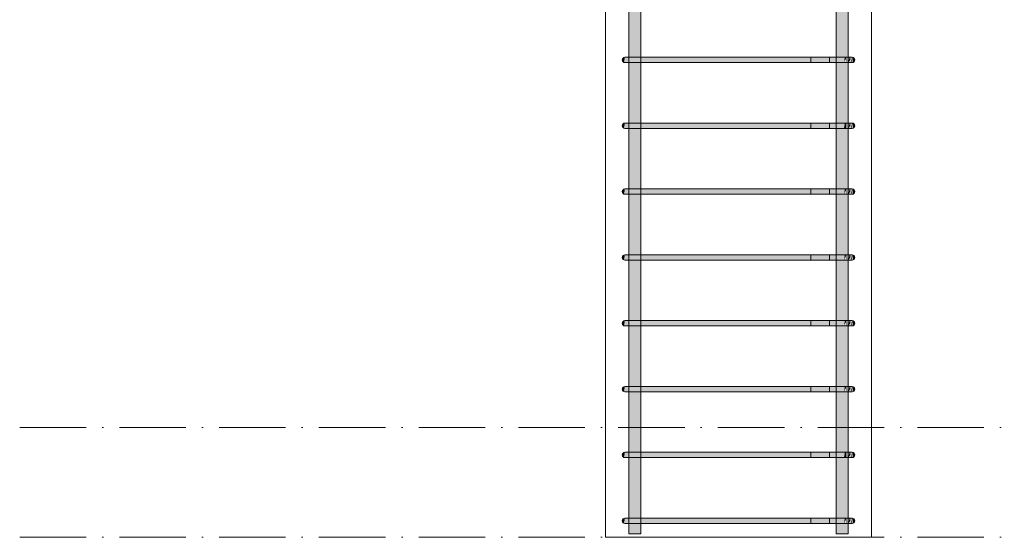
# Model space of a CAD drawing. Header units: millimetres. Extents: x -25607 to 9385, y 1894 to 10168.
# Tile 82 of 181: x -3262 to -1781, y 2605 to 3383. Entities that reach past the tile are written whole.
import ezdxf

# ---------------------------------------------------------------- set-up
doc = ezdxf.new("R2010")
doc.units = ezdxf.units.MM
doc.linetypes.add('Čerchovaná', pattern=[150, 100, -25, 0, -25])
for name, color, linetype, lineweight in [('A-FLOR-LEVL', 51, 'Continuous', 5), ('S-COLS', 52, 'Continuous', 9), ('S-RBAR', 171, 'Continuous', 5)]:
    doc.layers.add(name, color=color, linetype=linetype, lineweight=lineweight)

msp = doc.modelspace()

# ---------------------------------------------------------------- hatches: boundary and pattern name
at = {"layer": 'S-RBAR'}
h = msp.add_hatch(color=256, dxfattribs=at)
h.paths.add_polyline_path([(-2345.5, 2610), (-2327.5, 2610), (-2327.5, 2625.8), (-2345.5, 2625.8), (-2345.5, 2617.4)])
h.paths.add_polyline_path([(-2345.5, 2633.8), (-2327.5, 2633.8), (-2327.5, 2724.8), (-2345.5, 2724.8), (-2345.5, 2645.2)])
h.paths.add_polyline_path([(-2345.5, 2732.8), (-2327.5, 2732.8), (-2327.5, 2823.8), (-2345.5, 2823.8), (-2345.5, 2756)])
h.paths.add_polyline_path([(-2345.5, 2831.8), (-2327.5, 2831.8), (-2327.5, 2922.8), (-2345.5, 2922.8), (-2345.5, 2839.2)])
h.paths.add_polyline_path([(-2345.5, 2930.8), (-2327.5, 2930.8), (-2327.5, 3021.8), (-2345.5, 3021.8), (-2345.5, 2977.7)])
h.paths.add_polyline_path([(-2345.5, 3029.8), (-2327.5, 3029.8), (-2327.5, 3120.8), (-2345.5, 3120.8), (-2345.5, 3033.2)])
h.paths.add_polyline_path([(-2339.2, 3128.8), (-2327.5, 3128.8), (-2327.5, 3219.9), (-2345.5, 3219.9), (-2345.5, 3128.8), (-2342.5, 3128.8)])
h.paths.add_polyline_path([(-2327.5, 3227.9), (-2327.5, 3318.9), (-2345.5, 3318.9), (-2345.5, 3227.9), (-2331.6, 3227.9)])
h.paths.add_polyline_path([(-2345.5, 3326.9), (-2327.5, 3326.9), (-2327.5, 3417.9), (-2345.5, 3417.9), (-2345.5, 3338)])
h.paths.add_polyline_path([(-2331.6, 3425.9), (-2327.5, 3425.9), (-2327.5, 3516.9), (-2345.5, 3516.9), (-2345.5, 3425.9), (-2335.4, 3425.9)])
h.paths.add_polyline_path([(-2345.5, 3524.9), (-2327.5, 3524.9), (-2327.5, 3615.9), (-2345.5, 3615.9), (-2345.5, 3532)])
h.paths.add_polyline_path([(-2345.5, 3623.9), (-2327.5, 3623.9), (-2327.5, 3714.9), (-2345.5, 3714.9), (-2345.5, 3642.9)])
h.paths.add_polyline_path([(-2345.5, 3722.9), (-2327.5, 3722.9), (-2327.5, 3813.9), (-2345.5, 3813.9), (-2345.5, 3726.1)])
h.paths.add_polyline_path([(-2345.5, 3821.9), (-2327.5, 3821.9), (-2327.5, 3912.9), (-2345.5, 3912.9), (-2345.5, 3864.6)])
h.paths.add_polyline_path([(-2327.5, 3920.9), (-2327.5, 4011.9), (-2345.5, 4011.9), (-2345.5, 3920.9), (-2331.6, 3920.9)])
h.paths.add_polyline_path([(-2345.5, 4019.9), (-2327.5, 4019.9), (-2327.5, 4110.9), (-2345.5, 4110.9), (-2345.5, 4030.9)])
h.paths.add_polyline_path([(-2327.5, 4118.9), (-2327.5, 4209.9), (-2345.5, 4209.9), (-2345.5, 4118.9), (-2331.6, 4118.9)])
h.paths.add_polyline_path([(-2345.5, 4217.9), (-2327.5, 4217.9), (-2327.5, 4308.9), (-2345.5, 4308.9), (-2345.5, 4252.6)])
h.paths.add_polyline_path([(-2345.5, 4316.9), (-2327.5, 4316.9), (-2327.5, 4407.9), (-2345.5, 4407.9), (-2345.5, 4335.8)])
h.paths.add_polyline_path([(-2345.5, 4415.9), (-2327.5, 4415.9), (-2327.5, 4506.9), (-2345.5, 4506.9), (-2345.5, 4418.9)])
h.paths.add_polyline_path([(-2345.5, 4514.9), (-2327.5, 4514.9), (-2327.5, 4605.9), (-2345.5, 4605.9), (-2345.5, 4529.8)])
h.paths.add_polyline_path([(-2331.6, 4613.9), (-2327.5, 4613.9), (-2327.5, 4704.9), (-2345.5, 4704.9), (-2345.5, 4613.9), (-2335.4, 4613.9)])
h.paths.add_polyline_path([(-2345.5, 4712.9), (-2327.5, 4712.9), (-2327.5, 4804), (-2345.5, 4804), (-2345.5, 4751.5)])
h.paths.add_polyline_path([(-2327.5, 4812), (-2327.5, 4903), (-2345.5, 4903), (-2345.5, 4812), (-2331.6, 4812)])
h.paths.add_polyline_path([(-2345.5, 4911), (-2327.5, 4911), (-2327.5, 5002), (-2345.5, 5002), (-2345.5, 4917.8)])
h.paths.add_polyline_path([(-2345.5, 5010), (-2327.5, 5010), (-2327.5, 5101), (-2345.5, 5101), (-2345.5, 5028.7)])
h.paths.add_polyline_path([(-2345.5, 5109), (-2327.5, 5109), (-2327.5, 5200), (-2345.5, 5200), (-2345.5, 5111.8)])
h.paths.add_polyline_path([(-2345.5, 5208), (-2327.5, 5208), (-2327.5, 5299), (-2345.5, 5299), (-2345.5, 5222.7)])
h.paths.add_polyline_path([(-2331.6, 5307), (-2327.5, 5307), (-2327.5, 5398), (-2345.5, 5398), (-2345.5, 5307), (-2335.4, 5307)])
h.paths.add_polyline_path([(-2345.5, 5406), (-2327.5, 5406), (-2327.5, 5497), (-2345.5, 5497), (-2345.5, 5416.7)])
h.paths.add_polyline_path([(-2327.5, 5505), (-2327.5, 5596), (-2345.5, 5596), (-2345.5, 5505), (-2331.6, 5505)])
h.paths.add_polyline_path([(-2342.5, 5604), (-2327.5, 5604), (-2327.5, 5610), (-2345.5, 5610), (-2345.5, 5604)])
h = msp.add_hatch(color=256, dxfattribs=at)
h.paths.add_polyline_path([(-2033.6, 2610), (-2015.6, 2610), (-2015.9, 2625.8), (-2033.6, 2625.8), (-2033.6, 2617.4)])
h.paths.add_polyline_path([(-2021.9, 2633.8), (-2015.6, 2633.8), (-2015.9, 2724.8), (-2033.6, 2724.8), (-2033.4, 2633.8), (-2024.6, 2633.8)])
h.paths.add_polyline_path([(-2033.6, 2732.8), (-2015.6, 2732.8), (-2015.9, 2823.8), (-2033.6, 2823.8), (-2033.6, 2756)])
h.paths.add_polyline_path([(-2021.9, 2831.8), (-2015.6, 2831.8), (-2015.9, 2922.8), (-2033.6, 2922.8), (-2033.4, 2831.8), (-2024.6, 2831.8)])
h.paths.add_polyline_path([(-2021.9, 2930.8), (-2015.6, 2930.8), (-2015.9, 3021.8), (-2033.6, 3021.8), (-2033.4, 2930.8), (-2024.6, 2930.8)])
h.paths.add_polyline_path([(-2033.6, 3029.8), (-2015.6, 3029.8), (-2015.9, 3120.8), (-2033.6, 3120.8), (-2033.6, 3033.2)])
h.paths.add_polyline_path([(-2021.9, 3128.8), (-2015.6, 3128.8), (-2015.9, 3219.9), (-2033.6, 3219.9), (-2033.4, 3128.8), (-2024.6, 3128.8)])
h.paths.add_polyline_path([(-2033.6, 3227.9), (-2015.6, 3227.9), (-2015.9, 3318.9), (-2033.6, 3318.9), (-2033.6, 3254.9)])
h.paths.add_polyline_path([(-2021.9, 3326.9), (-2015.6, 3326.9), (-2015.9, 3417.9), (-2033.6, 3417.9), (-2033.4, 3326.9), (-2024.6, 3326.9)])
h.paths.add_polyline_path([(-2033.6, 3425.9), (-2015.6, 3425.9), (-2015.9, 3516.9), (-2033.6, 3516.9), (-2033.6, 3448.9)])
h.paths.add_polyline_path([(-2033.6, 3524.9), (-2015.6, 3524.9), (-2015.9, 3615.9), (-2033.6, 3615.9), (-2033.6, 3532)])
h.paths.add_polyline_path([(-2021.9, 3623.9), (-2015.6, 3623.9), (-2015.9, 3714.9), (-2033.6, 3714.9), (-2033.4, 3623.9), (-2024.6, 3623.9)])
h.paths.add_polyline_path([(-2021.9, 3722.9), (-2015.6, 3722.9), (-2015.9, 3813.9), (-2033.6, 3813.9), (-2033.4, 3722.9), (-2024.6, 3722.9)])
h.paths.add_polyline_path([(-2033.6, 3821.9), (-2015.6, 3821.9), (-2015.9, 3912.9), (-2033.6, 3912.9), (-2033.6, 3836.9)])
h.paths.add_polyline_path([(-2033.6, 3920.9), (-2015.6, 3920.9), (-2015.9, 4011.9), (-2033.6, 4011.9), (-2033.6, 3947.8)])
h.paths.add_polyline_path([(-2024.6, 4019.9), (-2015.6, 4019.9), (-2015.9, 4110.9), (-2033.6, 4110.9), (-2033.4, 4019.9), (-2025.7, 4019.9)])
h.paths.add_polyline_path([(-2021.9, 4118.9), (-2015.6, 4118.9), (-2015.9, 4209.9), (-2033.6, 4209.9), (-2033.4, 4118.9), (-2024.6, 4118.9)])
h.paths.add_polyline_path([(-2024.6, 4217.9), (-2015.6, 4217.9), (-2015.9, 4308.9), (-2033.6, 4308.9), (-2033.4, 4217.9), (-2025.7, 4217.9)])
h.paths.add_polyline_path([(-2024.6, 4316.9), (-2015.6, 4316.9), (-2015.9, 4407.9), (-2033.6, 4407.9), (-2033.4, 4316.9), (-2025.7, 4316.9)])
h.paths.add_polyline_path([(-2021.9, 4415.9), (-2015.6, 4415.9), (-2015.9, 4506.9), (-2033.6, 4506.9), (-2033.4, 4415.9), (-2024.6, 4415.9)])
h.paths.add_polyline_path([(-2021.9, 4514.9), (-2015.6, 4514.9), (-2015.9, 4605.9), (-2033.6, 4605.9), (-2033.4, 4514.9), (-2024.6, 4514.9)])
h.paths.add_polyline_path([(-2033.6, 4613.9), (-2015.6, 4613.9), (-2015.9, 4704.9), (-2033.6, 4704.9), (-2033.6, 4640.7)])
h.paths.add_polyline_path([(-2021.9, 4712.9), (-2015.6, 4712.9), (-2015.9, 4804), (-2033.6, 4804), (-2033.4, 4712.9), (-2024.6, 4712.9)])
h.paths.add_polyline_path([(-2033.6, 4812), (-2015.6, 4812), (-2015.9, 4903), (-2033.6, 4903), (-2033.6, 4834.7)])
h.paths.add_polyline_path([(-2021.9, 4911), (-2015.6, 4911), (-2015.9, 5002), (-2033.6, 5002), (-2033.4, 4911), (-2024.6, 4911)])
h.paths.add_polyline_path([(-2021.9, 5010), (-2015.6, 5010), (-2015.9, 5101), (-2033.6, 5101), (-2033.4, 5010), (-2024.6, 5010)])
h.paths.add_polyline_path([(-2021.9, 5109), (-2015.6, 5109), (-2015.9, 5200), (-2033.6, 5200), (-2033.4, 5109), (-2024.6, 5109)])
h.paths.add_polyline_path([(-2021.9, 5208), (-2015.6, 5208), (-2015.9, 5299), (-2033.6, 5299), (-2033.4, 5208), (-2024.6, 5208)])
h.paths.add_polyline_path([(-2033.6, 5307), (-2015.6, 5307), (-2015.9, 5398), (-2033.6, 5398), (-2033.6, 5333.5)])
h.paths.add_polyline_path([(-2021.9, 5406), (-2015.6, 5406), (-2015.9, 5497), (-2033.6, 5497), (-2033.4, 5406), (-2024.6, 5406)])
h.paths.add_polyline_path([(-2033.6, 5505), (-2015.6, 5505), (-2015.9, 5596), (-2033.6, 5596), (-2033.6, 5527.6)])
h.paths.add_polyline_path([(-2021.9, 5604), (-2015.6, 5604), (-2015.9, 5610), (-2033.6, 5610), (-2033.4, 5604), (-2024.6, 5604)])
for points in [[(-2352.6, 3319), (-2351.6, 3326.9), (-2353.6, 3326.3), (-2355, 3324.9), (-2355.6, 3322.9), (-2355, 3320.9), (-2353.6, 3319.4)], [(-2335.4, 3318.9), (-2331.6, 3318.9), (-2331.6, 3326.9), (-2351.6, 3326.9), (-2351.6, 3318.9), (-2335.7, 3318.9)], [(-2051.7, 3318.9), (-2029.6, 3318.9), (-2029.6, 3326.9), (-2331.6, 3326.9), (-2331.6, 3318.9), (-2095.6, 3318.9)], [(-2008.5, 3319), (-2007.6, 3319.4), (-2006.1, 3320.9), (-2005.6, 3322.9), (-2006.1, 3324.9), (-2007.8, 3326.4), (-2009.6, 3326.9), (-2008.9, 3321.8)], [(-2352.6, 3220), (-2351.6, 3227.9), (-2353.6, 3227.3), (-2355, 3225.9), (-2355.6, 3223.9), (-2355, 3221.9), (-2353.6, 3220.4)], [(-2351.6, 3219.9), (-2331.6, 3219.9), (-2331.6, 3227.9), (-2351.6, 3227.9), (-2351.6, 3220)], [(-2271.2, 3219.9), (-2029.6, 3219.9), (-2029.6, 3227.9), (-2331.6, 3227.9), (-2331.6, 3219.9), (-2315.1, 3219.9)], [(-2008.5, 3220), (-2007.6, 3220.4), (-2006.1, 3221.9), (-2005.6, 3223.9), (-2006.1, 3225.9), (-2007.8, 3227.4), (-2009.6, 3227.9), (-2008.9, 3222.8)], [(-2352.6, 3121), (-2351.6, 3128.8), (-2353.6, 3128.3), (-2355, 3126.8), (-2355.6, 3124.8), (-2355, 3122.8), (-2353.6, 3121.4)], [(-2335.4, 3120.8), (-2331.6, 3120.8), (-2331.6, 3128.8), (-2351.6, 3128.8), (-2351.6, 3120.8), (-2335.7, 3120.8)], [(-2051.7, 3120.8), (-2029.6, 3120.8), (-2029.6, 3128.8), (-2331.6, 3128.8), (-2331.6, 3120.8), (-2095.6, 3120.8)], [(-2008.5, 3121), (-2007.6, 3121.4), (-2006.1, 3122.8), (-2005.6, 3124.8), (-2006.1, 3126.8), (-2007.8, 3128.4), (-2009.6, 3128.8), (-2008.9, 3123.8)], [(-2352.6, 3022), (-2351.6, 3029.8), (-2353.6, 3029.3), (-2355, 3027.8), (-2355.6, 3025.8), (-2355, 3023.8), (-2353.6, 3022.4)], [(-2335.4, 3021.8), (-2331.6, 3021.8), (-2331.6, 3029.8), (-2351.6, 3029.8), (-2351.6, 3021.8), (-2335.7, 3021.8)], [(-2051.7, 3021.8), (-2029.6, 3021.8), (-2029.6, 3029.8), (-2331.6, 3029.8), (-2331.6, 3021.8), (-2095.6, 3021.8)], [(-2008.5, 3022), (-2007.6, 3022.4), (-2006.1, 3023.8), (-2005.6, 3025.8), (-2006.1, 3027.8), (-2007.8, 3029.4), (-2009.6, 3029.8), (-2008.9, 3024.8)], [(-2352.6, 2923), (-2351.6, 2930.8), (-2353.6, 2930.3), (-2355, 2928.8), (-2355.6, 2926.8), (-2355, 2924.8), (-2353.6, 2923.4)], [(-2335.4, 2922.8), (-2331.6, 2922.8), (-2331.6, 2930.8), (-2351.6, 2930.8), (-2351.6, 2922.8), (-2335.7, 2922.8)], [(-2051.7, 2922.8), (-2029.6, 2922.8), (-2029.6, 2930.8), (-2331.6, 2930.8), (-2331.6, 2922.8), (-2095.6, 2922.8)], [(-2008.5, 2923), (-2007.6, 2923.4), (-2006.1, 2924.8), (-2005.6, 2926.8), (-2006.1, 2928.8), (-2007.8, 2930.4), (-2009.6, 2930.8), (-2008.9, 2925.8)], [(-2352.6, 2824), (-2351.6, 2831.8), (-2353.6, 2831.3), (-2355, 2829.8), (-2355.6, 2827.8), (-2355, 2825.8), (-2353.6, 2824.4)], [(-2335.4, 2823.8), (-2331.6, 2823.8), (-2331.6, 2831.8), (-2351.6, 2831.8), (-2351.6, 2823.8), (-2335.7, 2823.8)], [(-2051.7, 2823.8), (-2029.6, 2823.8), (-2029.6, 2831.8), (-2331.6, 2831.8), (-2331.6, 2823.8), (-2095.6, 2823.8)], [(-2008.5, 2824), (-2007.6, 2824.4), (-2006.1, 2825.8), (-2005.6, 2827.8), (-2006.1, 2829.8), (-2007.8, 2831.4), (-2009.6, 2831.8), (-2008.9, 2826.8)], [(-2352.6, 2725), (-2351.6, 2732.8), (-2353.6, 2732.3), (-2355, 2730.8), (-2355.6, 2728.8), (-2355, 2726.8), (-2353.6, 2725.4)], [(-2335.4, 2724.8), (-2331.6, 2724.8), (-2331.6, 2732.8), (-2351.6, 2732.8), (-2351.6, 2724.8), (-2335.7, 2724.8)], [(-2095.6, 2724.8), (-2029.6, 2724.8), (-2029.6, 2732.8), (-2331.6, 2732.8), (-2331.6, 2724.8), (-2271.2, 2724.8)], [(-2008.5, 2725), (-2007.6, 2725.4), (-2006.1, 2726.8), (-2005.6, 2728.8), (-2006.1, 2730.8), (-2007.8, 2732.4), (-2009.6, 2732.8), (-2008.9, 2727.8)], [(-2352.6, 2625.9), (-2351.6, 2633.8), (-2353.6, 2633.3), (-2355, 2631.8), (-2355.6, 2629.8), (-2355, 2627.8), (-2353.6, 2626.3)], [(-2335.4, 2625.8), (-2331.6, 2625.8), (-2331.6, 2633.8), (-2351.6, 2633.8), (-2351.6, 2625.8), (-2335.7, 2625.8)], [(-2051.7, 2625.8), (-2029.6, 2625.8), (-2029.6, 2633.8), (-2331.6, 2633.8), (-2331.6, 2625.8), (-2095.6, 2625.8)], [(-2008.5, 2625.9), (-2007.6, 2626.3), (-2006.1, 2627.8), (-2005.6, 2629.8), (-2006.1, 2631.8), (-2007.8, 2633.4), (-2009.6, 2633.8), (-2008.9, 2628.8)]]:
    msp.add_hatch(color=256, dxfattribs=at).paths.add_polyline_path(points)
h = msp.add_hatch(color=256, dxfattribs=at)
h.paths.add_polyline_path([(-2009.6, 3326.9), (-2010.2, 3318.9), (-2009.6, 3319), (-2009.6, 3323.9)])
h.paths.add_polyline_path([(-2015.4, 3318.9), (-2013.5, 3326.9), (-2018.3, 3326.9), (-2018.7, 3318.9)])
h.paths.add_polyline_path([(-2010.8, 3318.9), (-2010.2, 3324.2), (-2009.6, 3326.9), (-2012, 3326.9), (-2012.8, 3322.4), (-2015.4, 3318.9), (-2011.1, 3318.9)])
h.paths.add_polyline_path([(-2029.6, 3318.9), (-2021.9, 3318.9), (-2020.6, 3326.9), (-2029.6, 3326.9)])
h.paths.add_polyline_path([(-2021.9, 3318.9), (-2019.6, 3318.9), (-2019.6, 3324.6)])
h = msp.add_hatch(color=256, dxfattribs=at)
h.paths.add_polyline_path([(-2010.8, 3318.9), (-2010.2, 3319), (-2009.6, 3326.9), (-2010.6, 3322.9)])
h.paths.add_polyline_path([(-2018.7, 3318.9), (-2018.3, 3326.9), (-2020.6, 3326.9), (-2021.9, 3318.9), (-2019.4, 3325.1)])
h.paths.add_polyline_path([(-2015.4, 3318.9), (-2012.5, 3322.8), (-2012.2, 3326.9), (-2013.5, 3326.9)])
h = msp.add_hatch(color=256, dxfattribs=at)
h.paths.add_polyline_path([(-2029.6, 3219.9), (-2021.9, 3219.9), (-2020.6, 3227.9), (-2029.6, 3227.9), (-2029.6, 3227.2)])
h.paths.add_polyline_path([(-2010.2, 3219.9), (-2009.6, 3220), (-2009.8, 3224.9), (-2010.2, 3220)])
h.paths.add_polyline_path([(-2018.7, 3219.9), (-2015.4, 3219.9), (-2013.5, 3227.9), (-2018.3, 3227.9), (-2018.3, 3227.2), (-2018.7, 3227.2)])
h.paths.add_polyline_path([(-2013.2, 3219.9), (-2010.8, 3219.9), (-2010.2, 3225.2), (-2009.6, 3227.9), (-2012, 3227.9), (-2012.8, 3223.4), (-2013.2, 3222.8), (-2013.2, 3225.3), (-2015.4, 3219.9)])
h = msp.add_hatch(color=256, dxfattribs=at)
h.paths.add_polyline_path([(-2021.9, 3219.9), (-2018.7, 3219.9), (-2018.3, 3227.9), (-2020.6, 3227.9), (-2020.7, 3227.2)])
h.paths.add_polyline_path([(-2015.4, 3219.9), (-2012.5, 3223.8), (-2012.2, 3227.9), (-2013.5, 3227.9), (-2013.6, 3227.2)])
h.paths.add_polyline_path([(-2010.8, 3219.9), (-2010.2, 3219.9), (-2009.7, 3227.2), (-2010.6, 3223.9)])
h = msp.add_hatch(color=256, dxfattribs=at)
h.paths.add_polyline_path([(-2009.6, 3128.8), (-2010.2, 3120.8), (-2009.6, 3121), (-2009.6, 3125.9)])
h.paths.add_polyline_path([(-2015.4, 3120.8), (-2013.5, 3128.8), (-2018.3, 3128.8), (-2018.7, 3120.8)])
h.paths.add_polyline_path([(-2010.8, 3120.8), (-2010.2, 3126.2), (-2009.6, 3128.8), (-2012, 3128.8), (-2012.8, 3124.4), (-2015.4, 3120.8), (-2011.1, 3120.8)])
h.paths.add_polyline_path([(-2029.6, 3120.8), (-2021.9, 3120.8), (-2020.6, 3128.8), (-2029.6, 3128.8)])
h.paths.add_polyline_path([(-2021.9, 3120.8), (-2019.6, 3120.8), (-2019.6, 3126.6)])
h = msp.add_hatch(color=256, dxfattribs=at)
h.paths.add_polyline_path([(-2010.8, 3120.8), (-2010.2, 3121), (-2009.6, 3128.8), (-2010.6, 3124.9)])
h.paths.add_polyline_path([(-2018.7, 3120.8), (-2018.3, 3128.8), (-2020.6, 3128.8), (-2021.9, 3120.8), (-2019.4, 3127.1)])
h.paths.add_polyline_path([(-2015.4, 3120.8), (-2012.5, 3124.8), (-2012.2, 3128.8), (-2013.5, 3128.8)])
h = msp.add_hatch(color=256, dxfattribs=at)
h.paths.add_polyline_path([(-2009.6, 3029.8), (-2010.2, 3021.8), (-2009.6, 3022), (-2009.6, 3026.9)])
h.paths.add_polyline_path([(-2015.4, 3021.8), (-2013.5, 3029.8), (-2018.3, 3029.8), (-2018.7, 3021.8)])
h.paths.add_polyline_path([(-2010.8, 3021.8), (-2010.2, 3027.2), (-2009.6, 3029.8), (-2012, 3029.8), (-2012.8, 3025.4), (-2015.4, 3021.8), (-2011.1, 3021.8)])
h.paths.add_polyline_path([(-2029.6, 3021.8), (-2021.9, 3021.8), (-2020.6, 3029.8), (-2029.6, 3029.8)])
h.paths.add_polyline_path([(-2021.9, 3021.8), (-2019.6, 3021.8), (-2019.6, 3027.6)])
h = msp.add_hatch(color=256, dxfattribs=at)
h.paths.add_polyline_path([(-2010.8, 3021.8), (-2010.2, 3022), (-2009.6, 3029.8), (-2010.6, 3025.9)])
h.paths.add_polyline_path([(-2018.7, 3021.8), (-2018.3, 3029.8), (-2020.6, 3029.8), (-2021.9, 3021.8), (-2019.4, 3028.1)])
h.paths.add_polyline_path([(-2015.4, 3021.8), (-2012.5, 3025.8), (-2012.2, 3029.8), (-2013.5, 3029.8)])
h = msp.add_hatch(color=256, dxfattribs=at)
h.paths.add_polyline_path([(-2009.6, 2930.8), (-2010.2, 2922.8), (-2009.6, 2923), (-2009.6, 2927.9)])
h.paths.add_polyline_path([(-2015.4, 2922.8), (-2013.5, 2930.8), (-2018.3, 2930.8), (-2018.7, 2922.8)])
h.paths.add_polyline_path([(-2010.8, 2922.8), (-2010.2, 2928.1), (-2009.6, 2930.8), (-2012, 2930.8), (-2012.8, 2926.4), (-2015.4, 2922.8), (-2011.1, 2922.8)])
h.paths.add_polyline_path([(-2029.6, 2922.8), (-2021.9, 2922.8), (-2020.6, 2930.8), (-2029.6, 2930.8)])
h.paths.add_polyline_path([(-2021.9, 2922.8), (-2019.6, 2922.8), (-2019.6, 2928.6)])
h = msp.add_hatch(color=256, dxfattribs=at)
h.paths.add_polyline_path([(-2010.8, 2922.8), (-2010.2, 2923), (-2009.6, 2930.8), (-2010.6, 2926.8)])
h.paths.add_polyline_path([(-2018.7, 2922.8), (-2018.3, 2930.8), (-2020.6, 2930.8), (-2021.9, 2922.8), (-2019.4, 2929.1)])
h.paths.add_polyline_path([(-2015.4, 2922.8), (-2012.5, 2926.8), (-2012.2, 2930.8), (-2013.5, 2930.8)])
h = msp.add_hatch(color=256, dxfattribs=at)
h.paths.add_polyline_path([(-2009.6, 2831.8), (-2010.2, 2823.8), (-2009.6, 2824), (-2009.6, 2828.9)])
h.paths.add_polyline_path([(-2015.4, 2823.8), (-2013.5, 2831.8), (-2018.3, 2831.8), (-2018.7, 2823.8)])
h.paths.add_polyline_path([(-2010.8, 2823.8), (-2010.2, 2829.1), (-2009.6, 2831.8), (-2012, 2831.8), (-2012.8, 2827.4), (-2015.4, 2823.8), (-2011.1, 2823.8)])
h.paths.add_polyline_path([(-2029.6, 2823.8), (-2021.9, 2823.8), (-2020.6, 2831.8), (-2029.6, 2831.8)])
h.paths.add_polyline_path([(-2021.9, 2823.8), (-2019.6, 2823.8), (-2019.6, 2829.6)])
h = msp.add_hatch(color=256, dxfattribs=at)
h.paths.add_polyline_path([(-2010.8, 2823.8), (-2010.2, 2824), (-2009.6, 2831.8), (-2010.6, 2827.8)])
h.paths.add_polyline_path([(-2018.7, 2823.8), (-2018.3, 2831.8), (-2020.6, 2831.8), (-2021.9, 2823.8), (-2019.4, 2830.1)])
h.paths.add_polyline_path([(-2015.4, 2823.8), (-2012.5, 2827.8), (-2012.2, 2831.8), (-2013.5, 2831.8)])
h = msp.add_hatch(color=256, dxfattribs=at)
h.paths.add_polyline_path([(-2029.6, 2724.8), (-2021.9, 2724.8), (-2020.6, 2732.8), (-2029.6, 2732.8), (-2029.6, 2728.3)])
h.paths.add_polyline_path([(-2009.6, 2732.8), (-2010.2, 2724.8), (-2009.6, 2725), (-2009.6, 2729.9)])
h.paths.add_polyline_path([(-2015.4, 2724.8), (-2010.8, 2724.8), (-2010.2, 2730.1), (-2009.6, 2732.8), (-2012, 2732.8), (-2012.9, 2728.3), (-2013.2, 2727.8)])
h.paths.add_polyline_path([(-2018.7, 2724.8), (-2015.4, 2724.8), (-2013.5, 2732.8), (-2018.3, 2732.8), (-2018.7, 2728.3)])
h = msp.add_hatch(color=256, dxfattribs=at)
h.paths.add_polyline_path([(-2010.2, 2724.8), (-2009.6, 2732.8), (-2010.6, 2728.3), (-2010.8, 2724.8)])
h.paths.add_polyline_path([(-2018.7, 2724.8), (-2018.5, 2728.3), (-2018.3, 2732.8), (-2020.6, 2732.8), (-2021.9, 2724.8)])
h.paths.add_polyline_path([(-2015.4, 2724.8), (-2012.5, 2728.8), (-2012.2, 2732.8), (-2013.5, 2732.8), (-2014.6, 2728.3)])
h = msp.add_hatch(color=256, dxfattribs=at)
h.paths.add_polyline_path([(-2009.6, 2633.8), (-2010.2, 2625.8), (-2009.6, 2625.9), (-2009.6, 2630.8)])
h.paths.add_polyline_path([(-2015.4, 2625.8), (-2013.5, 2633.8), (-2018.3, 2633.8), (-2018.7, 2625.8)])
h.paths.add_polyline_path([(-2010.8, 2625.8), (-2010.2, 2631.1), (-2009.6, 2633.8), (-2012, 2633.8), (-2012.8, 2629.4), (-2015.4, 2625.8), (-2011.1, 2625.8)])
h.paths.add_polyline_path([(-2029.6, 2625.8), (-2021.9, 2625.8), (-2020.6, 2633.8), (-2029.6, 2633.8)])
h.paths.add_polyline_path([(-2021.9, 2625.8), (-2019.6, 2625.8), (-2019.6, 2631.6)])
h = msp.add_hatch(color=256, dxfattribs=at)
h.paths.add_polyline_path([(-2010.8, 2625.8), (-2010.2, 2625.9), (-2009.6, 2633.8), (-2010.6, 2629.8)])
h.paths.add_polyline_path([(-2018.7, 2625.8), (-2018.3, 2633.8), (-2020.6, 2633.8), (-2021.9, 2625.8), (-2019.4, 2632.1)])
h.paths.add_polyline_path([(-2015.4, 2625.8), (-2012.5, 2629.8), (-2012.2, 2633.8), (-2013.5, 2633.8)])

# ---------------------------------------------------------------- linework, layer by layer
at = {"layer": 'A-FLOR-LEVL', "linetype": 'Čerchovaná'}
for p, q in [((-3262.2, 2770), (9255.9, 2770)), ((-3262.2, 2605), (9255.9, 2605))]:
    msp.add_line(p, q, dxfattribs=at)
at = {"layer": 'S-COLS'}
for p, q in [((-2380.6, 2605), (-2380.6, 5770)), ((-2380.6, 5620), (-2380.6, 2605)), ((-1980.6, 5620), (-1980.6, 2605)), ((-1980.6, 5620), (-1980.6, 2605)), ((-2380.6, 2605), (-1980.6, 2605)), ((-1980.6, 2605), (-2380.6, 2605))]:
    msp.add_line(p, q, dxfattribs=at)
at = {"layer": 'S-RBAR'}
for p, q in [((-2345.5, 2610), (-2345.5, 5610)), ((-2345.5, 2610), (-2345.5, 5610)), ((-2327.5, 2610), (-2327.5, 5610)), ((-2327.5, 2610), (-2327.5, 5610)), ((-2033.6, 2610), (-2033.6, 5610)), ((-2033.6, 2610), (-2033.6, 5610)), ((-2015.6, 2610), (-2015.6, 5610)), ((-2015.6, 2610), (-2015.6, 5610)), ((-2331.6, 3326.9), (-2351.6, 3326.9)), ((-2331.6, 3326.9), (-2351.6, 3326.9)), ((-2331.6, 3318.9), (-2351.6, 3318.9)), ((-2331.6, 3318.9), (-2351.6, 3318.9)), ((-2029.6, 3326.9), (-2331.6, 3326.9)), ((-2331.6, 3326.9), (-2029.6, 3326.9)), ((-2029.6, 3318.9), (-2331.6, 3318.9)), ((-2331.6, 3318.9), (-2029.6, 3318.9)), ((-2072, 3326.9), (-2043.7, 3326.9)), ((-2072, 3318.9), (-2072, 3326.9)), ((-2072, 3318.9), (-2043.7, 3318.9)), ((-2009.6, 3326.9), (-2043.7, 3326.9)), ((-2015.4, 3326.9), (-2043.7, 3326.9)), ((-2043.7, 3326.9), (-2043.7, 3318.9)), ((-2009.6, 3318.9), (-2043.7, 3318.9)), ((-2015.4, 3318.9), (-2043.7, 3318.9)), ((-2009.6, 3326.9), (-2029.6, 3326.9)), ((-2009.6, 3326.9), (-2029.6, 3326.9)), ((-2009.6, 3318.9), (-2029.6, 3318.9)), ((-2015.4, 3318.9), (-2029.6, 3318.9)), ((-2009.6, 3326.9), (-2015.4, 3326.9)), ((-2010.2, 3318.9), (-2015.4, 3318.9)), ((-2010.2, 3318.9), (-2015.4, 3318.9)), ((-2331.6, 3227.9), (-2351.6, 3227.9)), ((-2331.6, 3227.9), (-2351.6, 3227.9)), ((-2331.6, 3219.9), (-2351.6, 3219.9)), ((-2331.6, 3219.9), (-2351.6, 3219.9)), ((-2029.6, 3227.9), (-2331.6, 3227.9)), ((-2331.6, 3227.9), (-2029.6, 3227.9)), ((-2029.6, 3219.9), (-2331.6, 3219.9)), ((-2331.6, 3219.9), (-2029.6, 3219.9)), ((-2072, 3227.9), (-2043.7, 3227.9)), ((-2072, 3219.9), (-2072, 3227.9)), ((-2072, 3219.9), (-2043.7, 3219.9)), ((-2009.6, 3227.9), (-2043.7, 3227.9)), ((-2015.4, 3227.9), (-2043.7, 3227.9)), ((-2043.7, 3227.9), (-2043.7, 3219.9)), ((-2009.6, 3219.9), (-2043.7, 3219.9)), ((-2015.4, 3219.9), (-2043.7, 3219.9)), ((-2009.6, 3227.9), (-2029.6, 3227.9)), ((-2009.6, 3227.9), (-2029.6, 3227.9)), ((-2009.6, 3219.9), (-2029.6, 3219.9)), ((-2015.4, 3219.9), (-2029.6, 3219.9)), ((-2009.6, 3227.9), (-2015.4, 3227.9)), ((-2010.2, 3219.9), (-2015.4, 3219.9)), ((-2010.2, 3219.9), (-2015.4, 3219.9)), ((-2331.6, 3128.8), (-2351.6, 3128.8)), ((-2331.6, 3128.8), (-2351.6, 3128.8)), ((-2029.6, 3128.8), (-2331.6, 3128.8)), ((-2331.6, 3128.8), (-2029.6, 3128.8)), ((-2072, 3128.8), (-2043.7, 3128.8)), ((-2072, 3120.8), (-2072, 3128.8)), ((-2009.6, 3128.8), (-2043.7, 3128.8)), ((-2015.4, 3128.8), (-2043.7, 3128.8)), ((-2043.7, 3128.8), (-2043.7, 3120.8)), ((-2009.6, 3128.8), (-2029.6, 3128.8)), ((-2009.6, 3128.8), (-2029.6, 3128.8)), ((-2009.6, 3128.8), (-2015.4, 3128.8)), ((-2331.6, 3120.8), (-2351.6, 3120.8)), ((-2331.6, 3120.8), (-2351.6, 3120.8)), ((-2029.6, 3120.8), (-2331.6, 3120.8)), ((-2331.6, 3120.8), (-2029.6, 3120.8)), ((-2072, 3120.8), (-2043.7, 3120.8)), ((-2009.6, 3120.8), (-2043.7, 3120.8)), ((-2015.4, 3120.8), (-2043.7, 3120.8)), ((-2009.6, 3120.8), (-2029.6, 3120.8)), ((-2015.4, 3120.8), (-2029.6, 3120.8)), ((-2010.2, 3120.8), (-2015.4, 3120.8)), ((-2010.2, 3120.8), (-2015.4, 3120.8)), ((-2331.6, 3029.8), (-2351.6, 3029.8)), ((-2331.6, 3029.8), (-2351.6, 3029.8)), ((-2029.6, 3029.8), (-2331.6, 3029.8)), ((-2331.6, 3029.8), (-2029.6, 3029.8)), ((-2072, 3029.8), (-2043.7, 3029.8)), ((-2072, 3021.8), (-2072, 3029.8)), ((-2009.6, 3029.8), (-2043.7, 3029.8)), ((-2015.4, 3029.8), (-2043.7, 3029.8)), ((-2043.7, 3029.8), (-2043.7, 3021.8)), ((-2009.6, 3029.8), (-2029.6, 3029.8)), ((-2009.6, 3029.8), (-2029.6, 3029.8)), ((-2009.6, 3029.8), (-2015.4, 3029.8)), ((-2331.6, 3021.8), (-2351.6, 3021.8)), ((-2331.6, 3021.8), (-2351.6, 3021.8)), ((-2029.6, 3021.8), (-2331.6, 3021.8)), ((-2331.6, 3021.8), (-2029.6, 3021.8)), ((-2072, 3021.8), (-2043.7, 3021.8)), ((-2009.6, 3021.8), (-2043.7, 3021.8)), ((-2015.4, 3021.8), (-2043.7, 3021.8)), ((-2009.6, 3021.8), (-2029.6, 3021.8)), ((-2015.4, 3021.8), (-2029.6, 3021.8)), ((-2010.2, 3021.8), (-2015.4, 3021.8)), ((-2010.2, 3021.8), (-2015.4, 3021.8)), ((-2331.6, 2930.8), (-2351.6, 2930.8)), ((-2331.6, 2930.8), (-2351.6, 2930.8)), ((-2331.6, 2922.8), (-2351.6, 2922.8)), ((-2331.6, 2922.8), (-2351.6, 2922.8)), ((-2029.6, 2930.8), (-2331.6, 2930.8)), ((-2331.6, 2930.8), (-2029.6, 2930.8)), ((-2029.6, 2922.8), (-2331.6, 2922.8)), ((-2331.6, 2922.8), (-2029.6, 2922.8)), ((-2072, 2930.8), (-2043.7, 2930.8)), ((-2072, 2922.8), (-2072, 2930.8)), ((-2072, 2922.8), (-2043.7, 2922.8)), ((-2009.6, 2930.8), (-2043.7, 2930.8)), ((-2015.4, 2930.8), (-2043.7, 2930.8)), ((-2043.7, 2930.8), (-2043.7, 2922.8)), ((-2009.6, 2922.8), (-2043.7, 2922.8)), ((-2015.4, 2922.8), (-2043.7, 2922.8)), ((-2009.6, 2930.8), (-2029.6, 2930.8)), ((-2009.6, 2930.8), (-2029.6, 2930.8)), ((-2009.6, 2922.8), (-2029.6, 2922.8)), ((-2015.4, 2922.8), (-2029.6, 2922.8)), ((-2009.6, 2930.8), (-2015.4, 2930.8)), ((-2010.2, 2922.8), (-2015.4, 2922.8)), ((-2010.2, 2922.8), (-2015.4, 2922.8)), ((-2331.6, 2831.8), (-2351.6, 2831.8)), ((-2331.6, 2831.8), (-2351.6, 2831.8)), ((-2029.6, 2831.8), (-2331.6, 2831.8)), ((-2331.6, 2831.8), (-2029.6, 2831.8)), ((-2072, 2831.8), (-2043.7, 2831.8)), ((-2072, 2823.8), (-2072, 2831.8)), ((-2009.6, 2831.8), (-2043.7, 2831.8)), ((-2015.4, 2831.8), (-2043.7, 2831.8)), ((-2043.7, 2831.8), (-2043.7, 2823.8)), ((-2009.6, 2831.8), (-2029.6, 2831.8)), ((-2009.6, 2831.8), (-2029.6, 2831.8)), ((-2009.6, 2831.8), (-2015.4, 2831.8)), ((-2331.6, 2823.8), (-2351.6, 2823.8)), ((-2331.6, 2823.8), (-2351.6, 2823.8)), ((-2029.6, 2823.8), (-2331.6, 2823.8)), ((-2331.6, 2823.8), (-2029.6, 2823.8)), ((-2072, 2823.8), (-2043.7, 2823.8)), ((-2009.6, 2823.8), (-2043.7, 2823.8)), ((-2015.4, 2823.8), (-2043.7, 2823.8)), ((-2009.6, 2823.8), (-2029.6, 2823.8)), ((-2015.4, 2823.8), (-2029.6, 2823.8)), ((-2010.2, 2823.8), (-2015.4, 2823.8)), ((-2010.2, 2823.8), (-2015.4, 2823.8)), ((-2331.6, 2732.8), (-2351.6, 2732.8)), ((-2331.6, 2732.8), (-2351.6, 2732.8)), ((-2029.6, 2732.8), (-2331.6, 2732.8)), ((-2331.6, 2732.8), (-2029.6, 2732.8)), ((-2072, 2732.8), (-2043.7, 2732.8)), ((-2072, 2724.8), (-2072, 2732.8)), ((-2009.6, 2732.8), (-2043.7, 2732.8)), ((-2015.4, 2732.8), (-2043.7, 2732.8)), ((-2043.7, 2732.8), (-2043.7, 2724.8)), ((-2009.6, 2732.8), (-2029.6, 2732.8)), ((-2009.6, 2732.8), (-2029.6, 2732.8)), ((-2009.6, 2732.8), (-2015.4, 2732.8)), ((-2331.6, 2724.8), (-2351.6, 2724.8)), ((-2331.6, 2724.8), (-2351.6, 2724.8)), ((-2029.6, 2724.8), (-2331.6, 2724.8)), ((-2331.6, 2724.8), (-2029.6, 2724.8)), ((-2072, 2724.8), (-2043.7, 2724.8)), ((-2009.6, 2724.8), (-2043.7, 2724.8)), ((-2015.4, 2724.8), (-2043.7, 2724.8)), ((-2009.6, 2724.8), (-2029.6, 2724.8)), ((-2015.4, 2724.8), (-2029.6, 2724.8)), ((-2010.2, 2724.8), (-2015.4, 2724.8)), ((-2010.2, 2724.8), (-2015.4, 2724.8)), ((-2331.6, 2633.8), (-2351.6, 2633.8)), ((-2331.6, 2633.8), (-2351.6, 2633.8)), ((-2331.6, 2625.8), (-2351.6, 2625.8)), ((-2331.6, 2625.8), (-2351.6, 2625.8)), ((-2029.6, 2633.8), (-2331.6, 2633.8)), ((-2331.6, 2633.8), (-2029.6, 2633.8)), ((-2029.6, 2625.8), (-2331.6, 2625.8)), ((-2331.6, 2625.8), (-2029.6, 2625.8)), ((-2072, 2633.8), (-2043.7, 2633.8)), ((-2072, 2625.8), (-2072, 2633.8)), ((-2072, 2625.8), (-2043.7, 2625.8)), ((-2009.6, 2633.8), (-2043.7, 2633.8)), ((-2015.4, 2633.8), (-2043.7, 2633.8)), ((-2043.7, 2633.8), (-2043.7, 2625.8)), ((-2009.6, 2625.8), (-2043.7, 2625.8)), ((-2015.4, 2625.8), (-2043.7, 2625.8)), ((-2009.6, 2633.8), (-2029.6, 2633.8)), ((-2009.6, 2633.8), (-2029.6, 2633.8)), ((-2009.6, 2625.8), (-2029.6, 2625.8)), ((-2015.4, 2625.8), (-2029.6, 2625.8)), ((-2009.6, 2633.8), (-2015.4, 2633.8)), ((-2010.2, 2625.8), (-2015.4, 2625.8)), ((-2010.2, 2625.8), (-2015.4, 2625.8)), ((-2327.5, 2610), (-2345.5, 2610)), ((-2327.5, 2610), (-2345.5, 2610)), ((-2015.6, 2610), (-2033.6, 2610)), ((-2015.6, 2610), (-2033.6, 2610))]:
    msp.add_line(p, q, dxfattribs=at)
for centre, start, end in [((-2351.6, 3322.9), 90, 270), ((-2351.6, 3322.9), 90, 270), ((-2009.6, 3322.9), 270, 90), ((-2009.6, 3322.9), 270, 90), ((-2009.6, 3322.9), 270, 90), ((-2351.6, 3223.9), 90, 270), ((-2351.6, 3223.9), 90, 270), ((-2009.6, 3223.9), 270, 90), ((-2009.6, 3223.9), 270, 90), ((-2009.6, 3223.9), 270, 90), ((-2351.6, 3124.8), 90, 270), ((-2351.6, 3124.8), 90, 270), ((-2009.6, 3124.8), 270, 90), ((-2009.6, 3124.8), 270, 90), ((-2009.6, 3124.8), 270, 90), ((-2351.6, 3025.8), 90, 270), ((-2351.6, 3025.8), 90, 270), ((-2009.6, 3025.8), 270, 90), ((-2009.6, 3025.8), 270, 90), ((-2009.6, 3025.8), 270, 90), ((-2351.6, 2926.8), 90, 270), ((-2351.6, 2926.8), 90, 270), ((-2009.6, 2926.8), 270, 90), ((-2009.6, 2926.8), 270, 90), ((-2009.6, 2926.8), 270, 90), ((-2351.6, 2827.8), 90, 270), ((-2351.6, 2827.8), 90, 270), ((-2009.6, 2827.8), 270, 90), ((-2009.6, 2827.8), 270, 90), ((-2009.6, 2827.8), 270, 90), ((-2351.6, 2728.8), 90, 270), ((-2351.6, 2728.8), 90, 270), ((-2009.6, 2728.8), 270, 90), ((-2009.6, 2728.8), 270, 90), ((-2009.6, 2728.8), 270, 90), ((-2351.6, 2629.8), 90, 270), ((-2351.6, 2629.8), 90, 270), ((-2009.6, 2629.8), 270, 90), ((-2009.6, 2629.8), 270, 90), ((-2009.6, 2629.8), 270, 90)]:
    msp.add_arc(centre, 4, start, end, dxfattribs=at)

doc.saveas('drawing.dxf')
